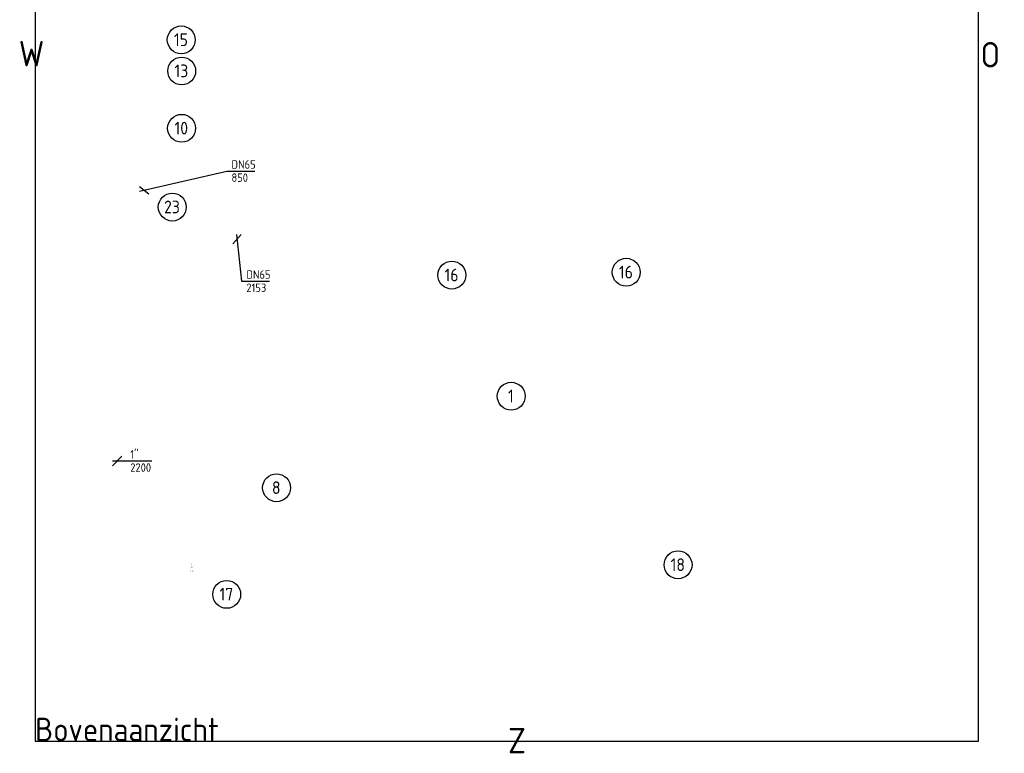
# Model space of a CAD drawing. Header units: millimetres. Extents: x -25643 to 31755, y 8873 to 39332.
# Tile 1 of 256: x -4035 to 147, y 8873 to 11991. Entities that reach past the tile are written whole.
import ezdxf
from ezdxf.enums import TextEntityAlignment as Align

# ---------------------------------------------------------------- set-up
doc = ezdxf.new("R2010")
doc.units = ezdxf.units.MM
doc.header["$LTSCALE"] = 20
doc.linetypes.add('2322107', pattern=[2000, 1000, 1000])
doc.linetypes.add('2322108', pattern=[7, 5, -2])
for name, color, linetype in [('Appendage code GKW', 1, 'Continuous'), ('BL$4----', 7, 'Continuous'), ('BL$9----', 1, 'Continuous'), ('WL561---_AANVOER', 1, '2322107'), ('WL561---_RETOUR', 5, '2322108'), ('WM$5----_HULPRUIMTE', 1, 'Continuous'), ('WM5411--', 1, 'Continuous'), ('WM561---_AANVOER', 1, 'Continuous')]:
    doc.layers.add(name, color=color, linetype=linetype)
doc.styles.add('STABICAD-018', font='ISOCP.SHX', dxfattribs={"height": 36})
doc.styles.add('STABICAD-050', font='ISOCP.SHX', dxfattribs={"height": 5})
doc.styles.get("Standard").update_dxf_attribs({"font": 'ISOCP'})
doc.styles.add('UNICA_018', font='isocp.shx', dxfattribs={"height": 1.8})

# ---------------------------------------------------------------- blocks, each defined once
blk = doc.blocks.new('*U457')
at = {"color": 0, "linetype": 'Continuous'}
for p, q in [((-20, -4.6), (351.3, 80.9)), ((351.3, 80.9), (470, 80.9)), ((-20, 15.9), (20, -15.9))]:
    blk.add_line(p, q, dxfattribs=at)
at = {"color": 0, "linetype": 'Continuous', "style": 'STABICAD-018'}
for s, p in [('DN65', (371.3, 90.9)), ('850', (371.3, 34.9))]:
    blk.add_text(s, height=36, dxfattribs=at).set_placement(p)
at = {"layer": 'BL$4----', "color": 2, "style": 'UNICA_018'}
blk.add_attdef('CODE', (-3506.7, 11266.4, 850.7), '', height=1.8, dxfattribs=at)
blk = doc.blocks.new('*U456')
at = {"color": 0, "linetype": 'Continuous'}
for p, q in [((17.9, 20), (-17.9, -20)), ((-2.2, 20), (19.4, -179)), ((19.4, -179), (138.1, -179))]:
    blk.add_line(p, q, dxfattribs=at)
at = {"color": 0, "linetype": 'Continuous', "style": 'STABICAD-018'}
for s, p in [('DN65', (39.4, -169)), ('2153', (39.4, -225))]:
    blk.add_text(s, height=36, dxfattribs=at).set_placement(p)
at = {"layer": 'BL$4----', "color": 2, "style": 'UNICA_018'}
blk.add_attdef('CODE', (-3111.6, 11058.3, 2153.6), '', height=1.8, dxfattribs=at)
blk = doc.blocks.new('*U452')
at = {"color": 0, "linetype": 'Continuous'}
for p, q in [((-20, -20), (20, 20)), ((-20, 0), (35.2, 0)), ((35.2, 0), (146.2, 0))]:
    blk.add_line(p, q, dxfattribs=at)
at = {"color": 0, "linetype": 'Continuous', "style": 'STABICAD-018'}
for s, p in [("1''", (55.2, 10)), ('2200', (55.2, -46))]:
    blk.add_text(s, height=36, dxfattribs=at).set_placement(p)
at = {"layer": 'BL$4----', "color": 2, "style": 'UNICA_018'}
blk.add_attdef('CODE', (-3620.5, 10115.2, 2200), '', height=1.8, dxfattribs=at)
blk = doc.blocks.new('27293_Flexcon connectgroup')
at = {"insert": (0, 70), "char_height": 1.5, "width": 45.562, "attachment_point": 1}
blk.add_mtext('\\A1;\\pt16.5;Company^IFlamco b.v.\\PType^IFlexcon connectgroup 1"\\Porder_code^I27293\\Plength^I127\\Pwidth^I107\\Pheight^I145\\Pconnection^I1"F-1"F-13', dxfattribs=at)
blk = doc.blocks.new('flexcon connectgroup 27293__62093577a7_4ae6_7b47_723a620935', base_point=(0, 0))
blk.add_blockref('27293_Flexcon connectgroup', (0, 0))
at = {"layer": 'BL$4----', "flags": 1}
blk.add_attdef('DEEPLINK', (-3240.5, 9643.3, 1944.4), '', height=0.01, rotation=180, dxfattribs=at)
at = {"layer": 'BL$4----', "color": 2}
for tag in ['CODE', 'SECTIONCODE', 'POSITIONCODE']:
    blk.add_attdef(tag, (-3240.5, 9643.3, 1944.4), '', height=1.8, rotation=270, dxfattribs=at)
at = {"layer": 'BL$4----', "color": 1}
blk.add_attdef('PRODUCTCODE', (-3240.5, 9643.3, 1944.4), '', height=1.8, rotation=270, dxfattribs=at)
blk = doc.blocks.new('*U560')
at = {"color": 0, "linetype": 'Continuous'}
for p, q in [((4007, 5838.9), (0, 5838.9)), ((0, 5838.9), (0, 0)), ((4007, 5838.9), (0, 5838.9)), ((0, 5838.9), (0, 0)), ((0, 5838.9), (0, 5838.9)), ((4007, 0), (4007, 5838.9)), ((4007, 0), (4007, 5838.9)), ((4007, 5838.9), (4007, 5838.9)), ((0, 0), (4007, 0)), ((0, 0), (4007, 0)), ((0, 0), (0, 0)), ((4007, 0), (4007, 0))]:
    blk.add_line(p, q, dxfattribs=at)
at = {"color": 0, "linetype": 'Continuous', "style": 'STABICAD-050'}
blk.add_text('Bovenaanzicht', height=100, dxfattribs=at).set_placement((0, 0))
at = {"layer": 'WL561---_RETOUR', "color": 2, "style": 'UNICA_018'}
blk.add_attdef('CODE', (-3969.1, 8924), '', height=1.8, rotation=270, dxfattribs=at)

msp = doc.modelspace()

# ---------------------------------------------------------------- linework, layer by layer
at = {"layer": 'Appendage code GKW', "linetype": 'Continuous'}
for centre in [(-3348.8, 11904.9, 2760), (-3346.9, 11772.5, 2760), (-3347.3, 11529.1, 2760), (-3387, 11194.1, 2760), (-2199.5, 10905, 2760), (-1458.9, 10917.4, 2760), (-1947.4, 10390.6), (-2944.1, 10001.3, 2760), (-1238.6, 9673.9, 2760), (-3155.8, 9548.4)]:
    msp.add_circle(centre, 59.2, dxfattribs=at)

# ---------------------------------------------------------------- block references
at = {"layer": 'WL561---_AANVOER', "linetype": '2322107', "rotation": 89.99999999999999}
msp.add_blockref('flexcon connectgroup 27293__62093577a7_4ae6_7b47_723a620935', (-3240.5, 9643.3, 1944.4), dxfattribs=at)
at = {"layer": 'WM$5----_HULPRUIMTE', "linetype": 'Continuous'}
msp.add_blockref('*U560', (-3969.1, 8924), dxfattribs=at)
at = {"layer": 'WM5411--', "linetype": 'Continuous'}
for name, p in [('*U457', (-3506.7, 11266.4, 850.7)), ('*U456', (-3111.6, 11058.3, 2153.6))]:
    msp.add_blockref(name, p, dxfattribs=at)
at = {"layer": 'WM561---_AANVOER', "linetype": 'Continuous'}
msp.add_blockref('*U452', (-3620.5, 10115.2, 2200), dxfattribs=at)

# ---------------------------------------------------------------- texts
at = {"layer": 'Appendage code GKW', "linetype": 'Continuous', "style": 'STABICAD-018'}
for s, p in [('15', (-3349.9, 11905.5, 2760)), ('13', (-3348.1, 11773.1, 2760)), ('10', (-3348.5, 11529.7, 2760)), ('23', (-3388.2, 11194.7, 2760)), ('16', (-2200.7, 10905.6, 2760)), ('16', (-1460.1, 10918, 2760)), ('1', (-1948.6, 10391.2)), ('8', (-2945.3, 10001.9, 2760)), ('18', (-1239.8, 9674.5, 2760)), ('17', (-3157, 9549))]:
    msp.add_text(s, height=54, dxfattribs=at).set_placement(p, align=Align.MIDDLE)
at = {"layer": 'BL$9----', "char_height": 108, "attachment_point": 1}
for s, insert in [('W', (-4038.8, 11900.3, 2760)), ('O', (46.2, 11895.6, 2760)), ('Z', (-1961, 8980.9, 2760))]:
    msp.add_mtext_dynamic_manual_height_columns(s, width=124.25, gutter_width=1, heights=[0.2], dxfattribs=dict(at, insert=insert))

doc.saveas('drawing.dxf')
